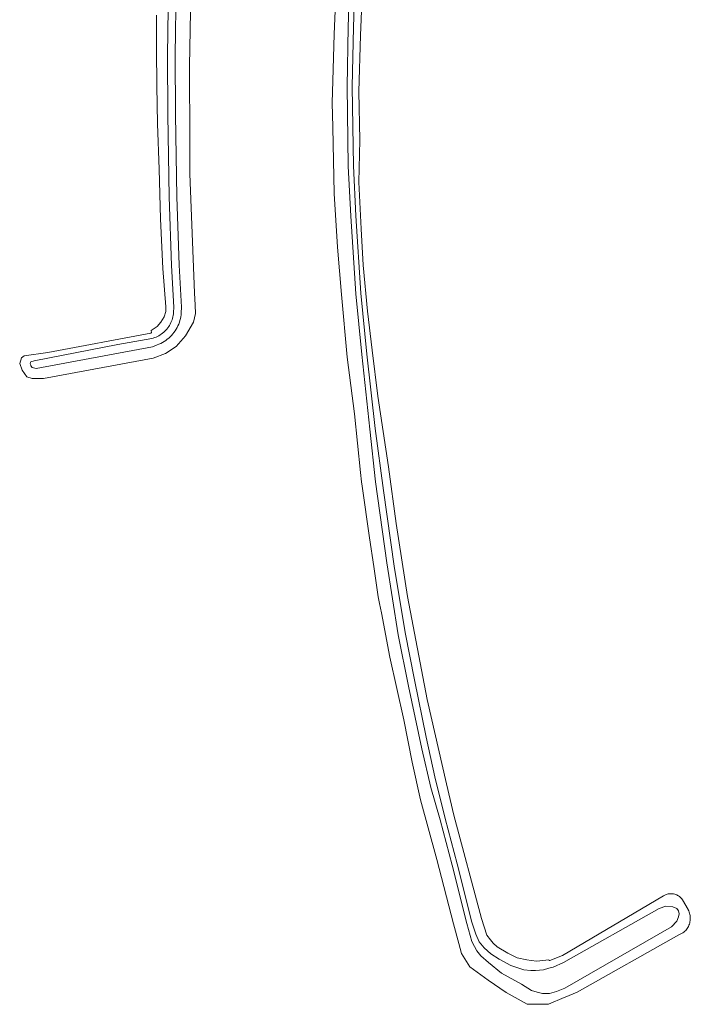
# Model space of a CAD drawing. Header units: metres. Extents: x 250001 to 257773, y 598992 to 609118.
# Tile 18 of 118: x 250908 to 251039, y 601457 to 601649. Entities that reach past the tile are written whole.
import ezdxf

# ---------------------------------------------------------------- set-up
doc = ezdxf.new("R2010")
doc.units = ezdxf.units.M
for name, color, linetype, lineweight in [('B-WE-OG-WATER-GV', 252, 'Continuous', 18), ('B-WE-OG-WATER_SLOOT-GV', 252, 'Continuous', 18), ('X-XX-AL-REFERENTIE-G', 7, 'Continuous', 18)]:
    doc.layers.add(name, color=color, linetype=linetype, lineweight=lineweight)

# ---------------------------------------------------------------- blocks, each defined once
blk = doc.blocks.new('BS2021-132-Xref-BGT-GRIJS-20210617-aangepast')
at = {"layer": 'B-WE-OG-WATER-GV', "flags": 128}
for points in [[(250937.113, 601655.986), (250936.946, 601642.313), (250936.967, 601630.673), (250937.255, 601614.613), (250937.71, 601601.242), (250938.16, 601593.074), (250938.104, 601592.073), (250938.079, 601591.778), (250938.038, 601591.484), (250937.981, 601591.193), (250937.909, 601590.905), (250937.822, 601590.622), (250937.72, 601590.343), (250937.603, 601590.07), (250937.471, 601589.804), (250937.326, 601589.545), (250937.167, 601589.295), (250936.995, 601589.053), (250936.811, 601588.821), (250936.615, 601588.599), (250936.407, 601588.388), (250936.188, 601588.188), (250935.959, 601588.001), (250935.72, 601587.826), (250935.473, 601587.665), (250935.218, 601587.517), (250934.955, 601587.383), (250934.685, 601587.263), (250934.409, 601587.159), (250934.129, 601587.069), (250933.878, 601587.002), (250927.235, 601585.796), (250910.873, 601582.626), (250910.257, 601582.434), (250910.157, 601582.276), (250910.115, 601581.999), (250910.232, 601581.741), (250910.251, 601581.661), (250910.485, 601581.283), (250911.296, 601581.138), (250933.999, 601585.339), (250934.905, 601585.742), (250935.256, 601585.876), (250935.6, 601586.028), (250935.935, 601586.199), (250936.26, 601586.387), (250936.575, 601586.593), (250936.878, 601586.815), (250937.169, 601587.053), (250937.447, 601587.307), (250937.711, 601587.575), (250937.961, 601587.857), (250938.195, 601588.151), (250938.413, 601588.458), (250938.615, 601588.776), (250938.799, 601589.105), (250938.966, 601589.442), (250939.114, 601589.788), (250939.244, 601590.142), (250939.355, 601590.502), (250939.446, 601590.867), (250939.518, 601591.237), (250939.57, 601591.609), (250939.601, 601591.968), (250939.662, 601593.073), (250939.209, 601601.309), (250938.754, 601614.652), (250938.467, 601630.688), (250938.446, 601642.305), (250938.613, 601655.939)], [(250972.753, 601664.297), (250972.231, 601647.809), (250972.017, 601636.159), (250972.238, 601620.644), (250972.701, 601610.856), (250973.717, 601595.731), (250974.852, 601583.843), (250976.459, 601569.257), (250977.534, 601558.987), (250979.732, 601543.187), (250981.997, 601529.091), (250983.975, 601519.074), (250986.571, 601506.866), (250988.321, 601499.309), (250990.155, 601492.999), (250992.532, 601484.153), (250995.387, 601472.736), (250996.359, 601469.238), (250996.866, 601468.241), (250997.357, 601467.386), (250998.113, 601466.438), (250999.639, 601465.105), (251002.169, 601463.03), (251006.075, 601460.886), (251008.021, 601459.619), (251009.086, 601459.345), (251010.151, 601459.041), (251011.541, 601459.066), (251012.882, 601459.42), (251014.515, 601460.13), (251035.335, 601472.078), (251036.373, 601473.189), (251036.722, 601474.041), (251036.871, 601474.623), (251036.745, 601475.173), (251036.424, 601475.687), (251035.61, 601475.977), (251034.226, 601476.083), (251032.929, 601475.661), (251014.265, 601465.092), (251012.21, 601464.192), (251011.396, 601464.018), (251010.336, 601463.698), (251008.79, 601463.562), (251007.868, 601463.54), (251006.539, 601463.702), (251003.971, 601464.496), (251001.665, 601465.745), (251000.064, 601466.796), (250998.774, 601467.99), (250997.797, 601469.154), (250997.146, 601470.665), (250996.347, 601473.019), (250993.5, 601484.404), (250991.124, 601493.246), (250989.159, 601501.357), (250987.431, 601509.141), (250985.179, 601520.312), (250983.347, 601529.564), (250981.176, 601542.485), (250979.101, 601557.282), (250977.451, 601569.379), (250975.846, 601583.945), (250974.714, 601595.812), (250973.699, 601610.913), (250973.238, 601620.675), (250973.017, 601636.157), (250973.23, 601647.784), (250973.752, 601664.256)]]:
    blk.add_lwpolyline(points, dxfattribs=at)
at = {"layer": 'B-WE-OG-WATER_SLOOT-GV', "flags": 128}
for points in [[(250934.777, 601650.153), (250934.793, 601643.395), (250934.869, 601636.289), (250934.98, 601628.916), (250935.286, 601620.026), (250935.568, 601610.361), (250935.993, 601600.645), (250936.634, 601593.142), (250936.573, 601592.237), (250936.256, 601591.226), (250935.648, 601590.161), (250934.905, 601589.302), (250933.765, 601588.564), (250933.797, 601588.122), (250933.67, 601588.04), (250913.528, 601584.23), (250908.922, 601583.601), (250908.408, 601583.184), (250908.065, 601582.118), (250908.544, 601580.813), (250909.453, 601579.521), (250910.482, 601579.133), (250912.686, 601579.19), (250934.16, 601583.131), (250936.509, 601584.077), (250938.599, 601585.445), (250940.433, 601587.483), (250941.978, 601590.168), (250942.169, 601590.982), (250942.374, 601591.856), (250942.309, 601593.515), (250942.215, 601595.927), (250941.309, 601619.122), (250941.282, 601625.43), (250941.22, 601640.145), (250941.519, 601658.008)], [(250938.613, 601655.939), (250938.446, 601642.305), (250938.467, 601630.688), (250938.754, 601614.652), (250939.209, 601601.309), (250939.662, 601593.073), (250939.601, 601591.968), (250939.57, 601591.609), (250939.518, 601591.237), (250939.446, 601590.867), (250939.355, 601590.502), (250939.244, 601590.142), (250939.114, 601589.788), (250938.966, 601589.442), (250938.799, 601589.105), (250938.615, 601588.776), (250938.413, 601588.458), (250938.195, 601588.151), (250937.961, 601587.857), (250937.711, 601587.575), (250937.447, 601587.307), (250937.169, 601587.053), (250936.878, 601586.815), (250936.575, 601586.593), (250936.26, 601586.387), (250935.935, 601586.199), (250935.6, 601586.028), (250935.256, 601585.876), (250934.905, 601585.742), (250933.999, 601585.339), (250911.296, 601581.138), (250910.485, 601581.283), (250910.251, 601581.661), (250910.232, 601581.741), (250910.115, 601581.999), (250910.157, 601582.276), (250910.257, 601582.434), (250910.873, 601582.626), (250927.235, 601585.796), (250933.878, 601587.002), (250934.129, 601587.069), (250934.409, 601587.159), (250934.685, 601587.263), (250934.955, 601587.383), (250935.218, 601587.517), (250935.473, 601587.665), (250935.72, 601587.826), (250935.959, 601588.001), (250936.188, 601588.188), (250936.407, 601588.388), (250936.615, 601588.599), (250936.811, 601588.821), (250936.995, 601589.053), (250937.167, 601589.295), (250937.326, 601589.545), (250937.471, 601589.804), (250937.603, 601590.07), (250937.72, 601590.343), (250937.822, 601590.622), (250937.909, 601590.905), (250937.981, 601591.193), (250938.038, 601591.484), (250938.079, 601591.778), (250938.104, 601592.073), (250938.16, 601593.074), (250937.71, 601601.242), (250937.255, 601614.613), (250936.967, 601630.673), (250936.946, 601642.313), (250937.113, 601655.986)], [(250970.097, 601661.704), (250969.496, 601646.384), (250969.231, 601637.314), (250969.105, 601632.996), (250969.192, 601628.267), (250969.254, 601624.908), (250969.471, 601615.369), (250969.475, 601615.21), (250969.534, 601614.285), (250970.134, 601604.816), (250970.887, 601595.547), (250972.028, 601583.307), (250973.445, 601572.274), (250974.609, 601560.817), (250974.795, 601558.981), (250974.919, 601558.119), (250976.371, 601548.027), (250977.203, 601542.478), (250978.094, 601536.537), (250978.348, 601535.204), (250978.69, 601533.409), (250980.334, 601524.775), (250983.05, 601512.515), (250984.692, 601504.261), (250986.314, 601496.874), (250989.54, 601485.255), (250992.791, 601472.691), (250993.814, 601468.815), (250994.331, 601466.854), (250995.959, 601464.264), (250999.573, 601461.678), (251003.033, 601459.281), (251007.159, 601456.972), (251009.152, 601456.96), (251009.911, 601456.956), (251010.235, 601456.954), (251011.311, 601456.948), (251011.363, 601456.97), (251014.359, 601458.248), (251014.616, 601458.357), (251015.345, 601458.668), (251016.913, 601459.337), (251036.777, 601470.491), (251037.589, 601470.891), (251037.776, 601471.041), (251037.952, 601471.203), (251038.117, 601471.377), (251038.27, 601471.561), (251038.411, 601471.755), (251038.538, 601471.958), (251038.651, 601472.169), (251038.75, 601472.387), (251038.834, 601472.611), (251038.904, 601472.84), (251038.957, 601473.074), (251038.995, 601473.31), (251039.017, 601473.549), (251039.023, 601473.788), (251039.014, 601474.028), (251038.988, 601474.266), (251038.946, 601474.502), (251038.889, 601474.734), (251038.816, 601474.962), (251038.729, 601475.185), (251038.626, 601475.402), (251038.599, 601475.453), (251037.482, 601477.38), (251037.355, 601477.546), (251037.216, 601477.703), (251037.065, 601477.848), (251036.903, 601477.982), (251036.732, 601478.103), (251036.552, 601478.21), (251036.364, 601478.303), (251036.17, 601478.382), (251035.97, 601478.446), (251035.767, 601478.494), (251035.56, 601478.527), (251035.351, 601478.543), (251035.141, 601478.544), (251034.932, 601478.529), (251034.725, 601478.498), (251034.521, 601478.451), (251034.321, 601478.389), (251034.148, 601478.321), (251033.819, 601478.126), (251014.05, 601466.484), (251011.6, 601465.49), (251011.477, 601465.484), (251011.407, 601465.607), (251009.028, 601465.387), (251007.94, 601465.534), (251007.093, 601465.607), (251005.215, 601466.034), (251003.395, 601466.915), (251001.329, 601468.168), (251000.547, 601468.871), (251000, 601469.567), (250999.294, 601470.465), (250998.249, 601473.737), (250992.818, 601493.884), (250991.413, 601500), (250987.623, 601516.492), (250983.773, 601536.618), (250981.583, 601550.834), (250980.068, 601561.889), (250978.013, 601575.743), (250976.901, 601584.688), (250975.955, 601592.326), (250975.154, 601601.325), (250974.765, 601608.405), (250974.282, 601617.538), (250974.474, 601625.737), (250974.315, 601635.184), (250974.628, 601646.18), (250975.109, 601659.002)], [(250973.752, 601664.256), (250973.23, 601647.784), (250973.017, 601636.157), (250973.238, 601620.675), (250973.699, 601610.913), (250974.714, 601595.812), (250975.846, 601583.945), (250977.451, 601569.379), (250979.101, 601557.282), (250981.176, 601542.485), (250983.347, 601529.564), (250985.179, 601520.312), (250987.431, 601509.141), (250989.159, 601501.357), (250991.124, 601493.246), (250993.5, 601484.404), (250996.347, 601473.019), (250997.146, 601470.665), (250997.797, 601469.154), (250998.774, 601467.99), (251000.064, 601466.796), (251001.665, 601465.745), (251003.971, 601464.496), (251006.539, 601463.702), (251007.868, 601463.54), (251008.79, 601463.562), (251010.336, 601463.698), (251011.396, 601464.018), (251012.21, 601464.192), (251014.265, 601465.092), (251032.929, 601475.661), (251034.226, 601476.083), (251035.61, 601475.977), (251036.424, 601475.687), (251036.745, 601475.173), (251036.871, 601474.623), (251036.722, 601474.041), (251036.373, 601473.189), (251035.335, 601472.078), (251014.515, 601460.13), (251012.882, 601459.42), (251011.541, 601459.066), (251010.151, 601459.041), (251009.086, 601459.345), (251008.021, 601459.619), (251006.075, 601460.886), (251002.169, 601463.03), (250999.639, 601465.105), (250998.113, 601466.438), (250997.357, 601467.386), (250996.866, 601468.241), (250996.359, 601469.238), (250995.387, 601472.736), (250992.532, 601484.153), (250990.155, 601492.999), (250988.321, 601499.309), (250986.571, 601506.866), (250983.975, 601519.074), (250981.997, 601529.091), (250979.732, 601543.187), (250977.534, 601558.987), (250976.459, 601569.257), (250974.852, 601583.843), (250973.717, 601595.731), (250972.701, 601610.856), (250972.238, 601620.644), (250972.017, 601636.159), (250972.231, 601647.809), (250972.753, 601664.297)]]:
    blk.add_lwpolyline(points, dxfattribs=at)

msp = doc.modelspace()

# ---------------------------------------------------------------- block references
at = {"layer": 'X-XX-AL-REFERENTIE-G'}
msp.add_blockref('BS2021-132-Xref-BGT-GRIJS-20210617-aangepast', (0, 0), dxfattribs=at)

doc.saveas('drawing.dxf')
